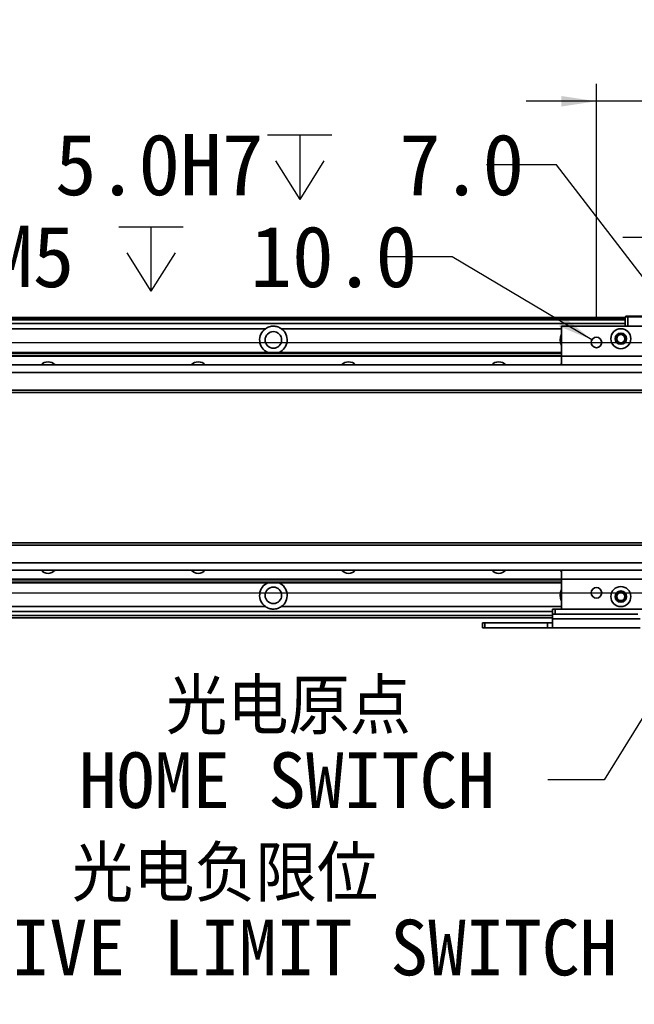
# Model space of a CAD drawing. Header units: millimetres. Extents: x 35 to 2905, y 35 to 2044.
# Tile 10 of 13: x 1862 to 2107, y 1400 to 1793. Entities that reach past the tile are written whole.
import ezdxf

# ---------------------------------------------------------------- set-up
doc = ezdxf.new("R2010")
doc.units = ezdxf.units.MM
doc.header["$LTSCALE"] = 7
doc.layers.add('黑色实线', color=7, linetype='Continuous')
doc.styles.add('SLDTEXTSTYLE8', font='txt')
doc.styles.add('SLDTEXTSTYLE9', font='txt', dxfattribs={"bigfont": 'bigfont'})
doc.dimstyles.new('SLDDIMSTYLE0', dxfattribs={"dimtxt": 24.5, "dimasz": 14, "dimexe": 0, "dimexo": 0.0625, "dimgap": 6.125, "dimtad": 2, "dimdec": 1, "dimrnd": 1e-09, "dimzin": 4, "dimdsep": 46, "dimtxsty": 'SLDTEXTSTYLE8', "dimsah": 1, "dimcen": 0.09, "dimadec": 0, "dimazin": 1, "dimtfac": 1, "dimtdec": 1, "dimtmove": 0, "dimatfit": 0, "dimfxl": 0, "dimfrac": 2, "dimtolj": 1, "dimtzin": 12, "dimarcsym": 0})
doc.dimstyles.new('SLDDIMSTYLE1', dxfattribs={"dimtxt": 24.5, "dimasz": 14, "dimexe": 0, "dimexo": 0.0625, "dimgap": 6.125, "dimtad": 2, "dimdec": 1, "dimrnd": 1e-09, "dimzin": 12, "dimdsep": 46, "dimtxsty": 'SLDTEXTSTYLE8', "dimsah": 1, "dimcen": 0.09, "dimadec": 0, "dimazin": 3, "dimtfac": 1, "dimtdec": 1, "dimtmove": 0, "dimatfit": 0, "dimfxl": 0, "dimfrac": 2, "dimtolj": 1, "dimtzin": 12, "dimarcsym": 0})
doc.dimstyles.new('SLDDIMSTYLE3', dxfattribs={"dimtxt": 24.5, "dimasz": 14, "dimexe": 0, "dimexo": 0.0625, "dimgap": 6.125, "dimtad": 0, "dimtih": 1, "dimtoh": 1, "dimdec": 6, "dimrnd": 1e-09, "dimzin": 12, "dimdsep": 46, "dimtxsty": 'SLDTEXTSTYLE8', "dimsah": 1, "dimcen": 0, "dimadec": 0, "dimazin": 3, "dimtfac": 1, "dimtdec": 1, "dimtofl": 0, "dimtmove": 0, "dimatfit": 3, "dimfxl": 0, "dimfrac": 2, "dimtolj": 1, "dimtzin": 12, "dimarcsym": 0})
doc.dimstyles.new('SLDDIMSTYLE4', dxfattribs={"dimtxt": 24.5, "dimasz": 14, "dimexe": 0, "dimexo": 0.0625, "dimgap": 6.125, "dimtad": 0, "dimtih": 1, "dimtoh": 1, "dimdec": 1, "dimrnd": 1e-09, "dimzin": 4, "dimdsep": 46, "dimtxsty": 'SLDTEXTSTYLE8', "dimsah": 1, "dimcen": 0, "dimadec": 0, "dimazin": 1, "dimtfac": 1, "dimtdec": 1, "dimtofl": 0, "dimtmove": 0, "dimatfit": 3, "dimfxl": 0, "dimfrac": 2, "dimtolj": 1, "dimtzin": 12, "dimarcsym": 0})
doc.dimstyles.new('SLDDIMSTYLE5', dxfattribs={"dimtxt": 24.5, "dimasz": 14, "dimexe": 0, "dimexo": 0.0625, "dimgap": 6.125, "dimtad": 2, "dimdec": 1, "dimrnd": 1e-09, "dimzin": 4, "dimdsep": 46, "dimtxsty": 'SLDTEXTSTYLE8', "dimsah": 1, "dimcen": 0.09, "dimadec": 0, "dimazin": 1, "dimtfac": 1, "dimtdec": 1, "dimtofl": 0, "dimtmove": 0, "dimatfit": 3, "dimfxl": 0, "dimfrac": 2, "dimtolj": 1, "dimtzin": 12, "dimarcsym": 0})
doc.dimstyles.new('SLDDIMSTYLE6', dxfattribs={"dimtxt": 0.18, "dimasz": 4.2, "dimexe": 0, "dimexo": 0.0625, "dimgap": 0, "dimtad": 0, "dimtih": 1, "dimtoh": 1, "dimdec": 0, "dimrnd": 1e-09, "dimzin": 0, "dimdsep": 46, "dimtxsty": 'Standard', "dimblk1": 'DOT', "dimblk2": 'DOT', "dimsah": 1, "dimcen": 0.09, "dimadec": 0, "dimazin": 0, "dimtfac": 4.2, "dimtdec": 0, "dimtofl": 0, "dimtmove": 0, "dimatfit": 3, "dimldrblk": 'DOT', "dimfxl": 0, "dimfrac": 2, "dimtolj": 1, "dimtzin": 0, "dimarcsym": 0})

# ---------------------------------------------------------------- blocks, each defined once
blk = doc.blocks.new('_D_8')
at = {"layer": '黑色实线'}
for p, q in [((2320.26, 1663.85), (2320.26, 1691.85)), ((402.92, 1663.85), (2327.26, 1663.85)), ((2320.26, 1563.85), (2320.26, 1663.85)), ((402.92, 1563.85), (2327.26, 1563.85)), ((2320.26, 1563.85), (2320.26, 1535.85))]:
    blk.add_line(p, q, dxfattribs=at)
for points in [[(2320.26, 1663.85), (2322.36, 1677.85), (2318.16, 1677.85)], [(2320.26, 1563.85), (2318.16, 1549.85), (2322.36, 1549.85)]]:
    blk.add_solid(points, dxfattribs=at)
at = {"layer": '黑色实线', "insert": (2288.11, 1566.57), "char_height": 24.5, "attachment_point": 1, "rotation": 90, "style": 'SLDTEXTSTYLE8'}
blk.add_mtext('100.0', dxfattribs=at)
blk = doc.blocks.new('_D_13')
at = {"layer": '黑色实线'}
for p, q in [((2130.53, 1672.74), (2130.53, 1712.8)), ((2143.03, 1700.96), (2143.03, 1712.8)), ((2130.53, 1705.8), (2102.53, 1705.8)), ((2130.53, 1705.8), (2143.03, 1705.8)), ((2143.03, 1705.8), (2258.69, 1705.8))]:
    blk.add_line(p, q, dxfattribs=at)
for points in [[(2130.53, 1705.8), (2116.53, 1707.9), (2116.53, 1703.7)], [(2143.03, 1705.8), (2157.03, 1703.7), (2157.03, 1707.9)]]:
    blk.add_solid(points, dxfattribs=at)
at = {"layer": '黑色实线', "insert": (2198.33, 1737.94), "char_height": 24.5, "attachment_point": 1, "style": 'SLDTEXTSTYLE8'}
blk.add_mtext('12.5', dxfattribs=at)
blk = doc.blocks.new('_D_15')
at = {"layer": '黑色实线'}
for p, q in [((2092.03, 1672.74), (2092.03, 1767.16)), ((2194.03, 1672.74), (2194.03, 1767.16)), ((2092.03, 1760.16), (2064.03, 1760.16)), ((2194.03, 1760.16), (2092.03, 1760.16)), ((2194.03, 1760.16), (2222.03, 1760.16))]:
    blk.add_line(p, q, dxfattribs=at)
for points in [[(2092.03, 1760.16), (2078.03, 1762.26), (2078.03, 1758.06)], [(2194.03, 1760.16), (2208.03, 1758.06), (2208.03, 1762.26)]]:
    blk.add_solid(points, dxfattribs=at)
at = {"layer": '黑色实线', "insert": (2118.36, 1792.3), "char_height": 24.5, "attachment_point": 1, "style": 'SLDTEXTSTYLE8'}
blk.add_mtext('102.0', dxfattribs=at)
blk = doc.blocks.new('SW_SYMBOL_HOLE_DEPTH')
at = {"layer": '黑色实线', "color": 0}
for p, q in [((0, 6125), (5600, 6125)), ((2800, 6125), (2800, 525)), ((700, 3885), (2800, 525)), ((4900, 3885), (2800, 525))]:
    blk.add_line(p, q, dxfattribs=at)
blk = doc.blocks.new('_D_16')
at = {"layer": '黑色实线'}
for p, q in [((2076.12, 1734.8), (2048.12, 1734.8)), ((2129.01, 1665.83), (2076.12, 1734.8))]:
    blk.add_line(p, q, dxfattribs=at)
blk.add_solid([(2129.01, 1665.83), (2122.16, 1678.22), (2118.83, 1675.66)], dxfattribs=at)
at = {"layer": '黑色实线', "xscale": 0.004592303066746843, "yscale": 0.004592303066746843, "zscale": 0.004592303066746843}
blk.add_blockref('SW_SYMBOL_HOLE_DEPTH', (1960.67, 1718.58), dxfattribs=at)
at = {"layer": '黑色实线', "char_height": 24.5, "attachment_point": 1, "style": 'SLDTEXTSTYLE8'}
for s, insert in [('2X ', (1775.2, 1747.14)), ('%%c', (1821.28, 1746.9)), (' 5.0H7 ', (1859.13, 1747.14)), (' 7.0', (1996.53, 1747.14))]:
    blk.add_mtext(s, dxfattribs=dict(at, insert=insert))
blk = doc.blocks.new('_D_17')
at = {"layer": '黑色实线'}
for p, q in [((2034.41, 1698.07), (2006.41, 1698.07)), ((2090.23, 1664.92), (2034.41, 1698.07))]:
    blk.add_line(p, q, dxfattribs=at)
blk.add_solid([(2090.23, 1664.92), (2079.26, 1673.87), (2077.12, 1670.26)], dxfattribs=at)
at = {"layer": '黑色实线', "xscale": 0.004592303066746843, "yscale": 0.004592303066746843, "zscale": 0.004592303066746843}
blk.add_blockref('SW_SYMBOL_HOLE_DEPTH', (1901.27, 1681.85), dxfattribs=at)
at = {"layer": '黑色实线', "char_height": 24.5, "attachment_point": 1, "style": 'SLDTEXTSTYLE8'}
for s, insert in [('8XM5', (1816.91, 1710.42)), (' 10.0', (1937.13, 1710.42))]:
    blk.add_mtext(s, dxfattribs=dict(at, insert=insert))
blk = doc.blocks.new('_D_18')
at = {"layer": '黑色实线'}
for p, q in [((343.03, 1504.01), (343.03, 1360.75)), ((2143.03, 1504.01), (2143.03, 1360.75)), ((343.03, 1367.75), (2143.03, 1367.75))]:
    blk.add_line(p, q, dxfattribs=at)
for points in [[(343.03, 1367.75), (357.03, 1365.65), (357.03, 1369.85)], [(2143.03, 1367.75), (2129.03, 1369.85), (2129.03, 1365.65)]]:
    blk.add_solid(points, dxfattribs=at)
at = {"layer": '黑色实线', "insert": (1190.33, 1399.89), "char_height": 24.5, "attachment_point": 1, "style": 'SLDTEXTSTYLE8'}
blk.add_mtext('1800.0', dxfattribs=at)
blk = doc.blocks.new('SW_NOTE_5')
at = {"layer": '黑色实线', "color": 0, "char_height": 22.225, "attachment_point": 2}
for s, insert, style in [('光电原点', (-103.61, 40.37), 'SLDTEXTSTYLE9'), ('HOME SWITCH', (-104.2, 10.98), 'SLDTEXTSTYLE8')]:
    blk.add_mtext(s, dxfattribs=dict(at, insert=insert, style=style))
blk = doc.blocks.new('_DOT')
at = {"color": 0, "linetype": 'ByBlock', "lineweight": -2}
blk.add_line((-0.5, 0), (-1, 0), dxfattribs=at)
at = {"color": 0, "linetype": 'ByBlock', "const_width": 0.5}
blk.add_lwpolyline([(-0.25, 0, 1), (0.25, 0, 1)], format="xyb", close=True, dxfattribs=at)
blk = doc.blocks.new('SW_NOTE_6')
at = {"layer": '黑色实线', "color": 0, "char_height": 22.225, "attachment_point": 2}
for s, insert, style in [('光电负限位', (-168.8, 41), 'SLDTEXTSTYLE9'), ('NEGATIVE LIMIT SWITCH', (-170.87, 11.62), 'SLDTEXTSTYLE8')]:
    blk.add_mtext(s, dxfattribs=dict(at, insert=insert, style=style))

msp = doc.modelspace()

# ---------------------------------------------------------------- linework, layer by layer
at = {"color": 7, "linetype": 'Continuous', "lineweight": 35}
for p, q in [((2103.5332249, 1673.8505619), (382.5333284, 1673.8505619)), ((382.5333284, 1673.6505622), (2103.5332249, 1673.6505622)), ((382.5333284, 1673.4505626), (2103.5332249, 1673.4505626)), ((2103.5332249, 1673.3505609), (382.5333284, 1673.3505609)), ((2103.5332249, 1671.3454234), (382.5333284, 1671.3454234)), ((2103.8333939, 1674.345422), (2103.5332249, 1674.0454244)), ((2104.5333909, 1674.0454244), (2103.5332249, 1674.0454244)), ((2103.5332249, 1670.3454213), (2103.5332249, 1674.0454244)), ((2103.8333939, 1674.345422), (2104.6576069, 1674.345422)), ((2104.5333909, 1674.0454244), (2104.6576069, 1674.345422)), ((2104.5333909, 1674.0454244), (2104.5333909, 1670.3454213)), ((2112.5332879, 1674.0454244), (2104.5333909, 1674.0454244)), ((2104.6576069, 1674.345422), (2112.4090718, 1674.345422)), ((1959.8637389, 1669.345423), (1846.2029265, 1669.345423)), ((2208.0332802, 1670.3454213), (2078.0334042, 1670.3454213)), ((2078.0334042, 1670.3454213), (2078.0334042, 1658.3454231)), ((408.0333279, 1659.8454224), (2078.0334042, 1659.8454224)), ((408.0333279, 1659.5524022), (2078.0334042, 1659.5524022)), ((408.0333279, 1658.6535419), (2078.0334042, 1658.6535419)), ((408.0333279, 1658.3605217), (2078.0334042, 1658.3605217)), ((2208.0332802, 1658.3454231), (2078.0334042, 1658.3454231)), ((2078.0334042, 1658.3454231), (2078.0334042, 1654.8505606)), ((2228.5332249, 1654.8505606), (257.5333284, 1654.8505606)), ((2228.5332249, 1651.8505583), (257.5333284, 1651.8505583)), ((2228.5332249, 1644.8505571), (257.5333284, 1644.8505571)), ((257.5333284, 1643.850557), (2228.5332249, 1643.850557)), ((2228.5332249, 1583.850562), (257.5333284, 1583.850562)), ((2228.5332249, 1582.8505637), (257.5333284, 1582.8505637)), ((2228.5332249, 1575.8505644), (257.5333284, 1575.8505644)), ((2228.5332249, 1572.8505621), (257.5333284, 1572.8505621)), ((2078.0334042, 1572.8505621), (2078.0334042, 1569.3454215)), ((408.0333279, 1569.3405973), (2078.0334042, 1569.3405973)), ((408.0333279, 1569.0475809), (2078.0334042, 1569.0475809)), ((2208.0332802, 1569.3454215), (2078.0334042, 1569.3454215)), ((2078.0334042, 1569.3454215), (2078.0334042, 1557.3454233)), ((408.0333279, 1568.1487167), (2078.0334042, 1568.1487167)), ((408.0333279, 1567.8557003), (2078.0334042, 1567.8557003)), ((1959.8637389, 1558.3556997), (1846.2029265, 1558.3556997)), ((2074.5334195, 1555.345423), (2074.5334195, 1557.3454233)), ((2074.5334195, 1557.3454233), (2075.533347, 1557.3454233)), ((2075.533347, 1557.3454233), (2075.533347, 1555.345423)), ((2075.533347, 1557.3454233), (2078.0334042, 1557.3454233)), ((2208.0332802, 1557.3454233), (2078.0334042, 1557.3454233)), ((2074.5334195, 1556.3556994), (413.5333167, 1556.3556994)), ((2074.5334195, 1553.8505608), (413.5333167, 1553.8505608)), ((2075.533347, 1555.345423), (2074.5334195, 1555.345423)), ((2074.5334195, 1553.5120884), (2074.5334195, 1555.345423)), ((2074.5334195, 1553.5120884), (2109.5332669, 1553.5120884)), ((2074.5334195, 1549.8454193), (2074.5334195, 1553.5120884)), ((2075.533347, 1555.345423), (2108.5333394, 1555.345423)), ((2046.5333031, 1549.8454193), (2046.5333031, 1551.8454233)), ((2046.5333031, 1551.8454233), (2047.5332306, 1551.8454233)), ((2047.5332306, 1549.8454193), (2046.5333031, 1549.8454193)), ((2047.5332306, 1551.8454233), (2047.5332306, 1549.8454193)), ((2047.5332306, 1551.8454233), (2072.533326, 1551.8454233)), ((2047.5332306, 1549.8454193), (2072.533326, 1549.8454193)), ((2072.533326, 1549.8454193), (2072.533326, 1551.8454233)), ((2072.533326, 1551.8454233), (2074.5334195, 1551.8454233)), ((2074.5334195, 1549.8454193), (2072.533326, 1549.8454193)), ((2109.5332669, 1549.8454193), (2074.5334195, 1549.8454193))]:
    msp.add_line(p, q, dxfattribs=at)
at = {"color": 8, "linetype": 'Continuous', "lineweight": 35}
for p, q in [((2103.5332249, 1672.8505599), (382.5333284, 1672.8505599)), ((2078.0334042, 1669.345423), (1966.2029313, 1669.345423)), ((2078.0334042, 1558.3556997), (1966.2029313, 1558.3556997)), ((2074.5334195, 1554.8505591), (413.5333167, 1554.8505591))]:
    msp.add_line(p, q, dxfattribs=at)
at = {"color": 7, "linetype": 'Continuous', "lineweight": 35, "flags": 128}
for points in [[(2078.0353116, 1655.2295493), (2077.6822137, 1655.0167421), (2077.4628686, 1654.8505606)], [(2077.4504708, 1572.8505621), (2077.6860283, 1572.6714129), (2078.0400799, 1572.458818)]]:
    msp.add_lwpolyline(points, dxfattribs=at)
at = {"color": 7, "linetype": 'Continuous', "lineweight": 35}
for centre, radius in [((1963.0333241, 1664.8505608), 3.3), ((2101.7833241, 1665.3454228), 4), ((2101.7833241, 1665.3454228), 2.25), ((2101.7833241, 1665.3454228), 2), ((2092.0333241, 1663.8454228), 2.1), ((2101.7833241, 1665.3454228), 1.621), ((1963.0333241, 1562.8505608), 3.3), ((2092.0333241, 1563.8454228), 2.1), ((2101.7833241, 1562.3454228), 4), ((2101.7833241, 1562.3454228), 2.25), ((2101.7833241, 1562.3454228), 2), ((2101.7833241, 1562.3454228), 1.621)]:
    msp.add_circle(centre, radius, dxfattribs=at)
for centre, radius, start, end in [((1963.0333241, 1664.8505608), 5.5, 125.18978779, 245.508820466), ((1963.0333241, 1664.8505608), 5.5, 294.491179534, 54.81021221), ((2083.0333241, 1664.8505608), 5.5, 155.380022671, 204.619977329), ((1873.0333241, 1652.3454228), 3.75, 41.915720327, 138.084279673), ((1933.0333241, 1652.3454228), 3.75, 41.915720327, 138.084279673), ((1993.0333241, 1652.3454228), 3.75, 41.915720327, 138.084279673), ((2053.0333241, 1652.3454228), 3.75, 41.915720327, 138.084279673), ((1873.0333241, 1575.3556989), 3.75, 221.915720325, 318.084279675), ((1933.0333241, 1575.3556989), 3.75, 221.915720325, 318.084279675), ((1993.0333241, 1575.3556989), 3.75, 221.915720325, 318.084279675), ((2053.0333241, 1575.3556989), 3.75, 221.915720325, 318.084279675), ((1963.0333241, 1562.8505608), 5.5, 114.491179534, 234.81021221), ((1963.0333241, 1562.8505608), 5.5, 305.18978779, 65.508820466), ((2083.0333241, 1562.8505608), 5.5, 155.380022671, 204.619977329)]:
    msp.add_arc(centre, radius, start, end, dxfattribs=at)
for points, knots in [([(1966.2029313, 1669.345423), (1965.7434201, 1669.6148169), (1964.795006, 1670.170836), (1963.111109, 1670.4302798), (1961.3689409, 1670.2147648), (1960.3633595, 1669.633983), (1959.8637389, 1669.345423)], [0, 0, 0, 0, 0.2356940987, 0.4864638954, 0.7448509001, 1, 1, 1, 1]), ([(2077.596383, 1654.8505606), (2077.6528213, 1654.9303547), (2077.7530067, 1655.0719994), (2077.9529925, 1655.1834915), (2078.0403184, 1655.2321756)], [0, 0, 0, 0, 0.56333928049, 1, 1, 1, 1]), ([(2078.0403184, 1572.4586727), (2077.8820651, 1572.5483758), (2077.6748768, 1572.6658168), (2077.6067512, 1572.8152646), (2077.5906609, 1572.8505621)], [0, 0, 0, 0, 0.7638140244, 1, 1, 1, 1]), ([(1959.8637389, 1558.3556997), (1960.3232501, 1558.0863058), (1961.2716642, 1557.5302867), (1962.9555612, 1557.2708429), (1964.6977293, 1557.4863579), (1965.7033107, 1558.0671397), (1966.2029313, 1558.3556997)], [0, 0, 0, 0, 0.2356940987, 0.4864638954, 0.7448509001, 1, 1, 1, 1])]:
    msp.add_open_spline(points, degree=3, knots=knots, dxfattribs=at)

# ---------------------------------------------------------------- block references
at = {"layer": '黑色实线', "color": 7}
for name, p in [('SW_NOTE_5', (2072.6751901, 1489.1631877)), ('SW_NOTE_6', (2112.5293783, 1421.7038636))]:
    msp.add_blockref(name, p, dxfattribs=at)

# ---------------------------------------------------------------- dimensions: what is measured, and where the dimension line sits
at = {"layer": '黑色实线'}
for base, p1, p2, dimstyle, picture, middle in [((2092.0333241, 1760.1561532), (2194.0333241, 1663.8454228), (2092.0333241, 1663.8454228), 'SLDDIMSTYLE0', '_D_15', (2157.3919102, 1760.1561532)), ((2143.0333241, 1705.7975335), (2130.5333241, 1663.8454228), (2143.0333241, 1692.0740159), 'SLDDIMSTYLE1', '_D_13', (2228.5106202, 1705.7975335)), ((2143.0333241, 1367.7464208), (343.0333241, 1512.8954228), (2143.0333241, 1512.8954228), 'SLDDIMSTYLE5', '_D_18', (1238.2112645, 1367.7464208))]:
    dim = msp.add_linear_dim(base=base, p1=p1, p2=p2, dimstyle=dimstyle, dxfattribs=at)
    dim.commit()
    dim.dimension.update_dxf_attribs({"geometry": picture, "text_midpoint": middle, "dimtype": 160})
dim = msp.add_diameter_dim_2p(p1=(2132.0547129, 1661.8616446), p2=(2129.0119353, 1665.829201), text='2X <>H7 {\\fGDT;x} 7.0\\P', dimstyle='SLDDIMSTYLE4', dxfattribs=at)
dim.commit()
dim.dimension.update_dxf_attribs({"geometry": '_D_16', "text_midpoint": (1911.6591141, 1734.8010197), "dimtype": 163})
dim = msp.add_diameter_dim_2p(p1=(2093.8388331, 1662.7729782), p2=(2090.2278152, 1664.9178674), text='8XM5{\\fGDT;x} 10.0\\P', dimstyle='SLDDIMSTYLE3', override={"dimpost": '<>'}, dxfattribs=at)
dim.commit()
dim.dimension.update_dxf_attribs({"geometry": '_D_17', "text_midpoint": (1911.6591141, 1698.074126), "dimtype": 163})
dim = msp.add_linear_dim(base=(2320.2551752, 1663.8454228), p1=(394.0333241, 1563.8454228), p2=(394.0333241, 1663.8454228), angle=90, dimstyle='SLDDIMSTYLE0', dxfattribs=at)
dim.commit()
dim.dimension.update_dxf_attribs({"geometry": '_D_8', "text_midpoint": (2320.2551752, 1605.5973064), "dimtype": 160})

# ---------------------------------------------------------------- leaders
at = {"layer": '黑色实线', "color": 7}
msp.add_leader([(2126.4658394, 1539.9726163), (2095.1445473, 1489.1631877), (2072.6751901, 1489.1631877)], dimstyle='SLDDIMSTYLE6', dxfattribs=at)

doc.saveas('drawing.dxf')
